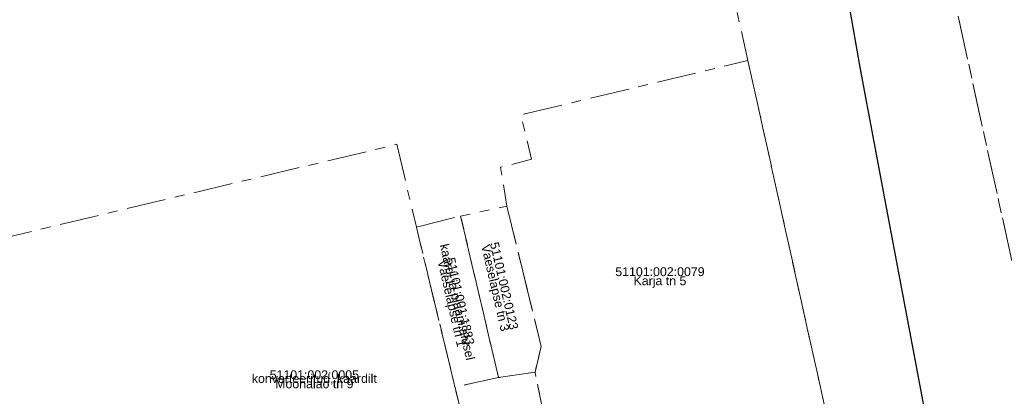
# Model space of a CAD drawing. Header units: metres. Extents: x 738076 to 738809, y 6589688 to 6590318.
# Tile 167 of 188: x 738409 to 738509, y 6590117 to 6590155. Entities that reach past the tile are written whole.
import ezdxf

# ---------------------------------------------------------------- set-up
doc = ezdxf.new("R2010")
doc.units = ezdxf.units.M
doc.linetypes.add('KATASTRIPIIR', pattern=[7, 4, -1, 1, -1])
doc.layers.add('_GE (2D)', color=7, linetype='Continuous', lineweight=5)
doc.layers.add('None', color=7, linetype='Continuous', lineweight=5)
doc.layers.add('GE-PIIR', color=7, linetype='Continuous', lineweight=18, true_color=0xcc6600)
doc.layers.add('GE-VTRASS', color=7, linetype='Continuous', lineweight=5, true_color=0x888888)
doc.styles.add('Arial', font='Arial')
doc.linetypes.add('-V-', pattern='A,10,-0.8,-1.308668,["V",Arial,S=1.4,R=0,X=-1.308668,Y=-0.7],-0.891332,10,-3', length=26)

# ---------------------------------------------------------------- blocks, each defined once
blk = doc.blocks.new('GE')
at = {"layer": 'GE-PIIR', "linetype": 'KATASTRIPIIR', "flags": 128}
for points in [[(104.83, 190.59), (110.83, 166.44), (129.32, 170.69), (137.5, 133.4), (138.35, 129.47), (99.41, 120.94), (85.14, 186.01), (104.83, 190.59)], [(85.14, 186.01), (99.41, 120.94), (114.38, 52.63), (115.05, 41.12), (125.53, -6.08), (106.5, -11.2), (94.78, 41.47), (82.3, 97.56), (81.34, 101.83), (71.14, 147.75), (63.52, 182), (85.14, 186.01)], [(71.14, 147.75), (81.34, 101.83), (53.77, 95.42), (49.48, 116.08), (50.09, 118.7), (46.62, 132.96), (45.97, 136.91), (49.13, 137.72), (48.05, 142.25), (71.14, 147.75)], [(-5.62, 82.67), (-15.85, 127.03), (32.55, 138.56), (35.4, 139.25), (36.45, 134.87), (37.41, 130.82), (41.33, 114.56), (46.09, 94.67), (-5.62, 82.67)], [(46.62, 132.96), (50.09, 118.7), (49.48, 116.08), (45.76, 115.52), (43.77, 124.03), (41.91, 131.94), (46.62, 132.96)], [(37.41, 130.82), (41.91, 131.94), (43.77, 124.03), (45.76, 115.52), (41.33, 114.56), (37.41, 130.82)], [(45.76, 115.52), (49.48, 116.08), (53.77, 95.42), (46.09, 94.67), (41.33, 114.56), (45.76, 115.52)]]:
    blk.add_lwpolyline(points, dxfattribs=at)
at = {"layer": 'GE-VTRASS', "linetype": '-V-', "lineweight": 30, "flags": 128}
blk.add_lwpolyline([(73.34, 196.2), (74.12, 191.66), (76.14, 181.4), (78.56, 169.66), (82.57, 146.89), (85.35, 132.12), (89.61, 109.45), (93.94, 89.98), (96.16, 79.47), (100.96, 56.84), (103.42, 44.6), (103.5, 44.21)], dxfattribs=at)
at = {"layer": 'GE-PIIR', "char_height": 0.9, "line_spacing_factor": 0.25, "style": 'Arial'}
for s, insert, attachment_point, rotation in [('kaardi ja plaani alusel', (41.44, 123.18), 5, 282.926), ('Vaeselapse tn 3', (45.88, 124.75), 2, 282.9774), ('51101:002:0123', (45.89, 124.75), 8, 282.9774), ('Vaeselapse tn 1', (41.44, 123.17), 2, 282.926), ('51101:001:1883', (41.44, 123.18), 8, 282.926)]:
    blk.add_mtext(s, dxfattribs=dict(at, insert=insert, attachment_point=attachment_point, rotation=rotation))
for s, insert, attachment_point in [('51101:002:0079', (62.19, 125.83), 8), ('Karja tn 5', (62.19, 125.82), 2), ('51101:002:0005', (27.02, 115.35), 8), ('konverteeritud, kaardilt', (27.02, 115.35), 5), ('Moonalao tn 9', (27.02, 115.34), 2)]:
    blk.add_mtext(s, dxfattribs=dict(at, insert=insert, attachment_point=attachment_point))
blk = doc.blocks.new('GE (2D)')
at = {"layer": 'None', "color": 7, "transparency": 33554687}
blk.add_blockref('GE', (-2154003.72, -6234741.73, 4.5), dxfattribs=at)

msp = doc.modelspace()

# ---------------------------------------------------------------- block references
at = {"layer": '_GE (2D)'}
msp.add_blockref('GE (2D)', (2892415.88, 12824744.77), dxfattribs=at)

doc.saveas('drawing.dxf')
